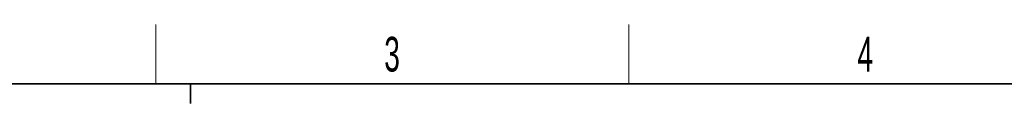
# Paper-space layout 'Blatt5' of a CAD drawing. Header units: millimetres. Extents: x 5 to 418, y 2 to 292.
# Tile 11 of 28: x 107.77 to 207.14, y 280.5 to 288.5. Entities that reach past the tile are written whole.
import ezdxf

# ---------------------------------------------------------------- set-up
doc = ezdxf.new("R2010")
doc.units = ezdxf.units.MM
doc.layers.add('SLD-0', color=7, linetype='Continuous')
doc.styles.add('SLDTEXTSTYLE1', font='TXT', dxfattribs={"width": 0.605})

psp = doc.layouts.new('Blatt5')

# ---------------------------------------------------------------- linework, layer by layer
at = {"layer": 'SLD-0', "lineweight": 18}
for p, q in [((121.5, 282.5), (121.5, 288.5)), ((169.25, 282.5), (169.25, 288.5))]:
    psp.add_line(p, q, dxfattribs=at)
at = {"layer": 'SLD-0', "lineweight": 35}
psp.add_line((408, 282.5), (26, 282.5), dxfattribs=at)
at = {"layer": 'SLD-0'}
for p, q in [((125, 280.5), (125, 282.5)), ((125, 282.5), (125, 280.5))]:
    psp.add_line(p, q, dxfattribs=at)

# ---------------------------------------------------------------- texts
at = {"layer": 'SLD-0', "char_height": 3.5, "attachment_point": 2, "style": 'SLDTEXTSTYLE1'}
for s, insert in [('3', (145.3527, 287.243)), ('4', (193.1027, 287.243))]:
    psp.add_mtext(s, dxfattribs=dict(at, insert=insert))

doc.saveas('drawing.dxf')
